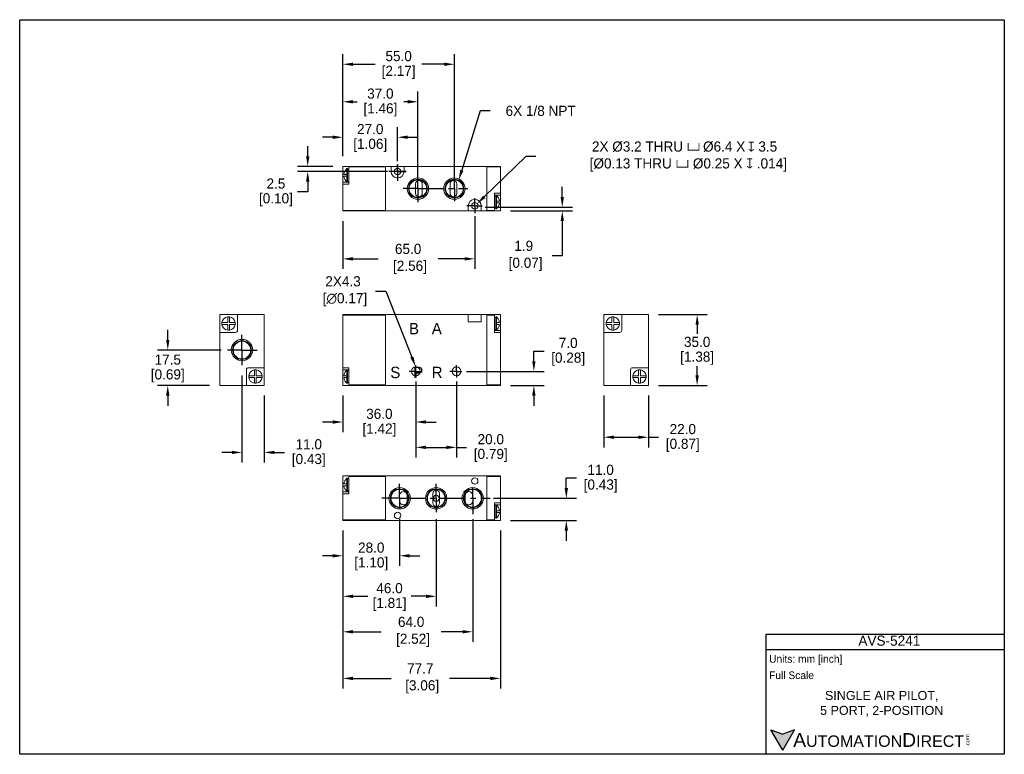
# Model space of a CAD drawing. Header units: inches. Extents: x 202 to 687, y 97 to 459.
import ezdxf

# ---------------------------------------------------------------- set-up
doc = ezdxf.new("R2010")
doc.units = ezdxf.units.IN
doc.header["$LTSCALE"] = 10
doc.header["$MEASUREMENT"] = 0
doc.linetypes.add('CENTER', pattern=[2, 1.25, -0.25, 0.25, -0.25])
for name, color, linetype in [('Centerline', 40, 'CENTER'), ('DIM', 140, 'Continuous'), ('Text', 140, 'Continuous')]:
    doc.layers.add(name, color=color, linetype=linetype)
doc.styles.add('型式1', font='txt')
doc.dimstyles.get("Standard").update_dxf_attribs({"dimtxt": 5, "dimasz": 5, "dimexe": 5, "dimexo": 5, "dimgap": 1.5, "dimtad": 0, "dimtih": 1, "dimtoh": 1, "dimdec": 1, "dimzin": 0, "dimdsep": 46, "dimtxsty": 'Standard', "dimcen": 0, "dimadec": 0, "dimazin": 0, "dimtfac": 1, "dimtdec": 1, "dimtofl": 0, "dimtmove": 0, "dimatfit": 3, "dimfxl": 1, "dimtolj": 1, "dimtzin": 0, "dimarcsym": 0})

# ---------------------------------------------------------------- blocks, each defined once
blk = doc.blocks.new('*D0')
at = {"layer": 'Defpoints', "color": 0, "transparency": 16777216}
for p in [(418.49, 379.94), (415.75, 371.08)]:
    blk.add_point(p, dxfattribs=at)
at = {"layer": 'DIM', "color": 0, "lineweight": -2, "transparency": 16777216}
for p, q in [((429, 414), (419.96, 384.72)), ((434, 414), (429, 414))]:
    blk.add_line(p, q, dxfattribs=at)
at = {"layer": 'DIM', "color": 0, "transparency": 16777216}
blk.add_solid([(419.17, 384.96), (420.76, 384.47), (418.49, 379.94)], dxfattribs=at)
at = {"layer": 'DIM', "color": 0, "transparency": 16777216, "insert": (458.83, 414), "char_height": 5, "attachment_point": 5}
blk.add_mtext('\\A1;6X 1/8 NPT', dxfattribs=at)
blk = doc.blocks.new('*D1')
at = {"layer": 'Defpoints', "color": 0, "transparency": 16777216}
for p in [(397.16, 287.91), (398.74, 283.91)]:
    blk.add_point(p, dxfattribs=at)
at = {"layer": 'DIM', "color": 0, "lineweight": -2, "transparency": 16777216}
for p, q in [((377.5, 325), (382.5, 325)), ((382.5, 325), (395.32, 292.56))]:
    blk.add_line(p, q, dxfattribs=at)
at = {"layer": 'DIM', "color": 0, "transparency": 16777216}
blk.add_solid([(396.1, 292.86), (394.55, 292.25), (397.16, 287.91)], dxfattribs=at)
at = {"layer": 'DIM', "color": 0, "transparency": 16777216, "insert": (361.42, 325), "char_height": 5, "attachment_point": 5}
blk.add_mtext('\\A1;2X4.3\\P [∅0.17]', dxfattribs=at)
blk = doc.blocks.new('*D2')
at = {"layer": 'Defpoints', "color": 0, "transparency": 16777216}
for p in [(389.33, 217.63), (361.33, 211.9), (389.33, 194.5)]:
    blk.add_point(p, dxfattribs=at)
at = {"layer": 'DIM', "color": 0, "lineweight": -2, "transparency": 16777216}
for p, q in [((389.33, 212.63), (389.33, 189.5)), ((361.33, 206.9), (361.33, 189.5)), ((356.33, 194.5), (351.33, 194.5)), ((394.33, 194.5), (399.33, 194.5))]:
    blk.add_line(p, q, dxfattribs=at)
at = {"layer": 'DIM', "color": 0, "transparency": 16777216}
for points in [[(356.33, 195.33), (356.33, 193.67), (361.33, 194.5)], [(394.33, 195.33), (394.33, 193.67), (389.33, 194.5)]]:
    blk.add_solid(points, dxfattribs=at)
at = {"layer": 'DIM', "color": 0, "transparency": 16777216, "char_height": 5, "attachment_point": 5}
for s, insert in [('\\A1;28.0', (375.33, 198.5)), ('\\A1;[1.10]', (375.33, 190.5))]:
    blk.add_mtext(s, dxfattribs=dict(at, insert=insert))
blk = doc.blocks.new('*D3')
at = {"layer": 'Defpoints', "color": 0, "transparency": 16777216}
for p in [(407.33, 217.63), (361.33, 211.9), (407.33, 174.5)]:
    blk.add_point(p, dxfattribs=at)
at = {"layer": 'DIM', "color": 0, "lineweight": -2, "transparency": 16777216}
for p, q in [((407.33, 212.63), (407.33, 169.5)), ((361.33, 206.9), (361.33, 169.5)), ((366.33, 174.5), (373.66, 174.5)), ((402.33, 174.5), (395, 174.5))]:
    blk.add_line(p, q, dxfattribs=at)
at = {"layer": 'DIM', "color": 0, "transparency": 16777216}
for points in [[(366.33, 175.33), (366.33, 173.67), (361.33, 174.5)], [(402.33, 175.33), (402.33, 173.67), (407.33, 174.5)]]:
    blk.add_solid(points, dxfattribs=at)
at = {"layer": 'DIM', "color": 0, "transparency": 16777216, "char_height": 5, "attachment_point": 5}
for s, insert in [('\\A1;46.0', (384.33, 178.5)), ('\\A1;[1.81]', (384.33, 170.5))]:
    blk.add_mtext(s, dxfattribs=dict(at, insert=insert))
blk = doc.blocks.new('*D4')
at = {"layer": 'Defpoints', "color": 0, "transparency": 16777216}
for p in [(425.33, 217.63), (361.33, 211.9), (425.33, 157)]:
    blk.add_point(p, dxfattribs=at)
at = {"layer": 'DIM', "color": 0, "lineweight": -2, "transparency": 16777216}
for p, q in [((425.33, 212.63), (425.33, 152)), ((361.33, 206.9), (361.33, 152)), ((366.33, 157), (380.17, 157)), ((420.33, 157), (409.83, 157))]:
    blk.add_line(p, q, dxfattribs=at)
at = {"layer": 'DIM', "color": 0, "transparency": 16777216}
for points in [[(366.33, 157.83), (366.33, 156.17), (361.33, 157)], [(420.33, 157.83), (420.33, 156.17), (425.33, 157)]]:
    blk.add_solid(points, dxfattribs=at)
at = {"layer": 'DIM', "color": 0, "transparency": 16777216, "insert": (395, 157), "char_height": 5, "attachment_point": 5}
blk.add_mtext('\\A1;64.0\\P [2.52]', dxfattribs=at)
blk = doc.blocks.new('*D5')
at = {"layer": 'Defpoints', "color": 0, "transparency": 16777216}
for p in [(361.33, 211.9), (439.03, 211.9), (439.03, 134)]:
    blk.add_point(p, dxfattribs=at)
at = {"layer": 'DIM', "color": 0, "lineweight": -2, "transparency": 16777216}
for p, q in [((361.33, 206.9), (361.33, 129)), ((439.03, 206.9), (439.03, 129)), ((366.33, 134), (385.08, 134)), ((434.03, 134), (413.92, 134))]:
    blk.add_line(p, q, dxfattribs=at)
at = {"layer": 'DIM', "color": 0, "transparency": 16777216}
for points in [[(366.33, 134.83), (366.33, 133.17), (361.33, 134)], [(434.03, 134.83), (434.03, 133.17), (439.03, 134)]]:
    blk.add_solid(points, dxfattribs=at)
at = {"layer": 'DIM', "color": 0, "transparency": 16777216, "insert": (399.5, 134), "char_height": 5, "attachment_point": 5}
blk.add_mtext('\\A1;77.7\\P [3.06]', dxfattribs=at)
blk = doc.blocks.new('*D6')
at = {"layer": 'Defpoints', "color": 0, "transparency": 16777216}
for p in [(430.6, 222.9), (471.5, 222.9), (439.03, 211.9)]:
    blk.add_point(p, dxfattribs=at)
at = {"layer": 'DIM', "color": 0, "lineweight": -2, "transparency": 16777216}
for p, q in [((471.5, 227.9), (471.5, 232.9)), ((471.5, 232.9), (476.5, 232.9)), ((435.6, 222.9), (476.5, 222.9)), ((444.03, 211.9), (476.5, 211.9)), ((471.5, 206.9), (471.5, 201.9))]:
    blk.add_line(p, q, dxfattribs=at)
at = {"layer": 'DIM', "color": 0, "transparency": 16777216}
for points in [[(470.67, 227.9), (472.33, 227.9), (471.5, 222.9)], [(470.67, 206.9), (472.33, 206.9), (471.5, 211.9)]]:
    blk.add_solid(points, dxfattribs=at)
at = {"layer": 'DIM', "color": 0, "transparency": 16777216, "char_height": 5, "attachment_point": 5}
for s, insert in [('\\A1;11.0', (488.42, 236.9)), ('\\A1;[0.43]', (488.42, 228.9))]:
    blk.add_mtext(s, dxfattribs=dict(at, insert=insert))
blk = doc.blocks.new('*D7')
at = {"layer": 'Defpoints', "color": 0, "transparency": 16777216}
for p in [(490, 278.5), (512, 278.5), (512, 253)]:
    blk.add_point(p, dxfattribs=at)
at = {"layer": 'DIM', "color": 0, "lineweight": -2, "transparency": 16777216}
for p, q in [((490, 273.5), (490, 248)), ((512, 273.5), (512, 248)), ((495, 253), (507, 253)), ((512, 253), (517, 253))]:
    blk.add_line(p, q, dxfattribs=at)
at = {"layer": 'DIM', "color": 0, "transparency": 16777216}
for points in [[(495, 253.83), (495, 252.17), (490, 253)], [(507, 253.83), (507, 252.17), (512, 253)]]:
    blk.add_solid(points, dxfattribs=at)
at = {"layer": 'DIM', "color": 0, "transparency": 16777216, "char_height": 5, "attachment_point": 5}
for s, insert in [('\\A1;22.0', (528.92, 257)), ('\\A1;[0.87]', (528.92, 249))]:
    blk.add_mtext(s, dxfattribs=dict(at, insert=insert))
blk = doc.blocks.new('*D8')
at = {"layer": 'Defpoints', "color": 0, "transparency": 16777216}
for p in [(397.33, 285.5), (361.33, 278.5), (397.33, 260.5)]:
    blk.add_point(p, dxfattribs=at)
at = {"layer": 'DIM', "color": 0, "lineweight": -2, "transparency": 16777216}
for p, q in [((397.33, 280.5), (397.33, 255.5)), ((361.33, 273.5), (361.33, 255.5)), ((356.33, 260.5), (351.33, 260.5)), ((402.33, 260.5), (407.33, 260.5))]:
    blk.add_line(p, q, dxfattribs=at)
at = {"layer": 'DIM', "color": 0, "transparency": 16777216}
for points in [[(356.33, 261.33), (356.33, 259.67), (361.33, 260.5)], [(402.33, 261.33), (402.33, 259.67), (397.33, 260.5)]]:
    blk.add_solid(points, dxfattribs=at)
at = {"layer": 'DIM', "color": 0, "transparency": 16777216, "char_height": 5, "attachment_point": 5}
for s, insert in [('\\A1;36.0', (379.33, 264.5)), ('\\A1;[1.42]', (379.33, 256.5))]:
    blk.add_mtext(s, dxfattribs=dict(at, insert=insert))
blk = doc.blocks.new('*D9')
at = {"layer": 'Defpoints', "color": 0, "transparency": 16777216}
for p in [(397.33, 285.5), (417.33, 285.5), (417.33, 248)]:
    blk.add_point(p, dxfattribs=at)
at = {"layer": 'DIM', "color": 0, "lineweight": -2, "transparency": 16777216}
for p, q in [((397.33, 280.5), (397.33, 243)), ((417.33, 280.5), (417.33, 243)), ((402.33, 248), (412.33, 248)), ((417.33, 248), (422.33, 248))]:
    blk.add_line(p, q, dxfattribs=at)
at = {"layer": 'DIM', "color": 0, "transparency": 16777216}
for points in [[(402.33, 248.83), (402.33, 247.17), (397.33, 248)], [(412.33, 248.83), (412.33, 247.17), (417.33, 248)]]:
    blk.add_solid(points, dxfattribs=at)
at = {"layer": 'DIM', "color": 0, "transparency": 16777216, "char_height": 5, "attachment_point": 5}
for s, insert in [('\\A1;20.0', (434.25, 252)), ('\\A1;[0.79]', (434.25, 244))]:
    blk.add_mtext(s, dxfattribs=dict(at, insert=insert))
blk = doc.blocks.new('*D10')
at = {"layer": 'Defpoints', "color": 0, "transparency": 16777216}
for p in [(275, 296), (306.33, 296), (300.6, 278.5)]:
    blk.add_point(p, dxfattribs=at)
at = {"layer": 'DIM', "color": 0, "lineweight": -2, "transparency": 16777216}
for p, q in [((275, 301), (275, 306)), ((301.33, 296), (270, 296)), ((295.6, 278.5), (270, 278.5)), ((275, 273.5), (275, 268.5))]:
    blk.add_line(p, q, dxfattribs=at)
at = {"layer": 'DIM', "color": 0, "transparency": 16777216}
for points in [[(274.17, 301), (275.83, 301), (275, 296)], [(274.17, 273.5), (275.83, 273.5), (275, 278.5)]]:
    blk.add_solid(points, dxfattribs=at)
at = {"layer": 'DIM', "color": 0, "transparency": 16777216, "char_height": 5, "attachment_point": 5}
for s, insert in [('\\A1;17.5', (275, 291.25)), ('\\A1;[0.69]', (275, 283.25))]:
    blk.add_mtext(s, dxfattribs=dict(at, insert=insert))
blk = doc.blocks.new('*D11')
at = {"layer": 'Defpoints', "color": 0, "transparency": 16777216}
for p in [(388.33, 401), (361.33, 386.63), (388.33, 384.13)]:
    blk.add_point(p, dxfattribs=at)
at = {"layer": 'DIM', "color": 0, "lineweight": -2, "transparency": 16777216}
for p, q in [((361.33, 391.63), (361.33, 406)), ((388.33, 389.13), (388.33, 406)), ((356.33, 401), (351.33, 401)), ((393.33, 401), (398.33, 401))]:
    blk.add_line(p, q, dxfattribs=at)
at = {"layer": 'DIM', "color": 0, "transparency": 16777216}
for points in [[(356.33, 401.83), (356.33, 400.17), (361.33, 401)], [(393.33, 401.83), (393.33, 400.17), (388.33, 401)]]:
    blk.add_solid(points, dxfattribs=at)
at = {"layer": 'DIM', "color": 0, "transparency": 16777216, "char_height": 5, "attachment_point": 5}
for s, insert in [('\\A1;27.0', (374.83, 405)), ('\\A1;[1.06]', (374.83, 397))]:
    blk.add_mtext(s, dxfattribs=dict(at, insert=insert))
blk = doc.blocks.new('*D12')
at = {"layer": 'Defpoints', "color": 0, "transparency": 16777216}
for p in [(398.33, 418.5), (361.33, 386.63), (398.33, 375.63)]:
    blk.add_point(p, dxfattribs=at)
at = {"layer": 'DIM', "color": 0, "lineweight": -2, "transparency": 16777216}
for p, q in [((361.33, 391.63), (361.33, 423.5)), ((398.33, 380.63), (398.33, 423.5)), ((366.33, 418.5), (368.33, 418.5)), ((393.33, 418.5), (391.33, 418.5))]:
    blk.add_line(p, q, dxfattribs=at)
at = {"layer": 'DIM', "color": 0, "transparency": 16777216}
for points in [[(366.33, 419.33), (366.33, 417.67), (361.33, 418.5)], [(393.33, 419.33), (393.33, 417.67), (398.33, 418.5)]]:
    blk.add_solid(points, dxfattribs=at)
at = {"layer": 'DIM', "color": 0, "transparency": 16777216, "char_height": 5, "attachment_point": 5}
for s, insert in [('\\A1;37.0', (379.83, 422.5)), ('\\A1;[1.46]', (379.83, 414.5))]:
    blk.add_mtext(s, dxfattribs=dict(at, insert=insert))
blk = doc.blocks.new('*D13')
at = {"layer": 'Defpoints', "color": 0, "transparency": 16777216}
for p in [(416.33, 437), (361.33, 386.63), (416.33, 375.63)]:
    blk.add_point(p, dxfattribs=at)
at = {"layer": 'DIM', "color": 0, "lineweight": -2, "transparency": 16777216}
for p, q in [((361.33, 391.63), (361.33, 442)), ((416.33, 380.63), (416.33, 442)), ((366.33, 437), (377.33, 437)), ((411.33, 437), (400.33, 437))]:
    blk.add_line(p, q, dxfattribs=at)
at = {"layer": 'DIM', "color": 0, "transparency": 16777216}
for points in [[(366.33, 437.83), (366.33, 436.17), (361.33, 437)], [(411.33, 437.83), (411.33, 436.17), (416.33, 437)]]:
    blk.add_solid(points, dxfattribs=at)
at = {"layer": 'DIM', "color": 0, "transparency": 16777216, "char_height": 5, "attachment_point": 5}
for s, insert in [('\\A1;55.0', (388.83, 441)), ('\\A1;[2.17]', (388.83, 433))]:
    blk.add_mtext(s, dxfattribs=dict(at, insert=insert))
blk = doc.blocks.new('*D14')
at = {"layer": 'Defpoints', "color": 0, "transparency": 16777216}
for p in [(361.33, 364.63), (426.33, 367.13), (426.33, 341)]:
    blk.add_point(p, dxfattribs=at)
at = {"layer": 'DIM', "color": 0, "lineweight": -2, "transparency": 16777216}
for p, q in [((361.33, 359.63), (361.33, 336)), ((426.33, 362.13), (426.33, 336)), ((366.33, 341), (378.67, 341)), ((421.33, 341), (408.33, 341))]:
    blk.add_line(p, q, dxfattribs=at)
at = {"layer": 'DIM', "color": 0, "transparency": 16777216}
for points in [[(366.33, 341.83), (366.33, 340.17), (361.33, 341)], [(421.33, 341.83), (421.33, 340.17), (426.33, 341)]]:
    blk.add_solid(points, dxfattribs=at)
at = {"layer": 'DIM', "color": 0, "transparency": 16777216, "insert": (393.5, 341), "char_height": 5, "attachment_point": 5}
blk.add_mtext('\\A1;65.0\\P [2.56]', dxfattribs=at)
blk = doc.blocks.new('*D15')
at = {"layer": 'Defpoints', "color": 0, "transparency": 16777216}
for p in [(344, 384.13), (361.33, 386.63), (388.33, 384.13)]:
    blk.add_point(p, dxfattribs=at)
at = {"layer": 'DIM', "color": 0, "lineweight": -2, "transparency": 16777216}
for p, q in [((344, 391.63), (344, 396.63)), ((356.33, 386.63), (339, 386.63)), ((383.33, 384.13), (339, 384.13)), ((344, 379.13), (344, 374.13)), ((344, 374.13), (339, 374.13))]:
    blk.add_line(p, q, dxfattribs=at)
at = {"layer": 'DIM', "color": 0, "transparency": 16777216}
for points in [[(343.17, 391.63), (344.83, 391.63), (344, 386.63)], [(343.17, 379.13), (344.83, 379.13), (344, 384.13)]]:
    blk.add_solid(points, dxfattribs=at)
at = {"layer": 'DIM', "color": 0, "transparency": 16777216, "char_height": 5, "attachment_point": 5}
for s, insert in [('\\A1;2.5', (328.33, 378.13)), ('\\A1;[0.10]', (328.33, 370.13))]:
    blk.add_mtext(s, dxfattribs=dict(at, insert=insert))
blk = doc.blocks.new('*D16')
at = {"layer": 'Defpoints', "color": 0, "transparency": 16777216}
for p in [(426.5, 366.5), (439.03, 364.63), (469.5, 364.63)]:
    blk.add_point(p, dxfattribs=at)
at = {"layer": 'DIM', "color": 0, "lineweight": -2, "transparency": 16777216}
for p, q in [((469.5, 371.5), (469.5, 376.5)), ((431.5, 366.5), (474.5, 366.5)), ((444.03, 364.63), (474.5, 364.63)), ((469.5, 359.63), (469.5, 342.5)), ((469.5, 342.5), (464.5, 342.5))]:
    blk.add_line(p, q, dxfattribs=at)
at = {"layer": 'DIM', "color": 0, "transparency": 16777216}
for points in [[(468.67, 371.5), (470.33, 371.5), (469.5, 366.5)], [(468.67, 359.63), (470.33, 359.63), (469.5, 364.63)]]:
    blk.add_solid(points, dxfattribs=at)
at = {"layer": 'DIM', "color": 0, "transparency": 16777216, "insert": (450.5, 342.5), "char_height": 5, "attachment_point": 5}
blk.add_mtext('\\A1;1.9\\P [0.07]', dxfattribs=at)
blk = doc.blocks.new('*D17')
at = {"layer": 'Defpoints', "color": 0, "transparency": 16777216}
for p in [(417.33, 285.5), (455.5, 285.5), (439.03, 278.5)]:
    blk.add_point(p, dxfattribs=at)
at = {"layer": 'DIM', "color": 0, "lineweight": -2, "transparency": 16777216}
for p, q in [((455.5, 290.5), (455.5, 295.5)), ((455.5, 295.5), (460.5, 295.5)), ((422.33, 285.5), (460.5, 285.5)), ((444.03, 278.5), (460.5, 278.5)), ((455.5, 273.5), (455.5, 268.5))]:
    blk.add_line(p, q, dxfattribs=at)
at = {"layer": 'DIM', "color": 0, "transparency": 16777216}
for points in [[(454.67, 290.5), (456.33, 290.5), (455.5, 285.5)], [(454.67, 273.5), (456.33, 273.5), (455.5, 278.5)]]:
    blk.add_solid(points, dxfattribs=at)
at = {"layer": 'DIM', "color": 0, "transparency": 16777216, "char_height": 5, "attachment_point": 5}
for s, insert in [('\\A1;7.0', (472.42, 299.5)), ('\\A1;[0.28]', (472.42, 291.5))]:
    blk.add_mtext(s, dxfattribs=dict(at, insert=insert))
blk = doc.blocks.new('*D18')
at = {"layer": 'Defpoints', "color": 0, "transparency": 16777216}
for p in [(512, 313.5), (536, 313.5), (512, 278.5)]:
    blk.add_point(p, dxfattribs=at)
at = {"layer": 'DIM', "color": 0, "lineweight": -2, "transparency": 16777216}
for p, q in [((517, 313.5), (541, 313.5)), ((536, 308.5), (536, 304)), ((536, 283.5), (536, 288)), ((517, 278.5), (541, 278.5))]:
    blk.add_line(p, q, dxfattribs=at)
at = {"layer": 'DIM', "color": 0, "transparency": 16777216}
for points in [[(535.17, 308.5), (536.83, 308.5), (536, 313.5)], [(535.17, 283.5), (536.83, 283.5), (536, 278.5)]]:
    blk.add_solid(points, dxfattribs=at)
at = {"layer": 'DIM', "color": 0, "transparency": 16777216, "char_height": 5, "attachment_point": 5}
for s, insert in [('\\A1;35.0', (536, 300)), ('\\A1;[1.38]', (536, 292))]:
    blk.add_mtext(s, dxfattribs=dict(at, insert=insert))
blk = doc.blocks.new('*D19')
at = {"layer": 'Defpoints', "color": 0, "transparency": 16777216}
for p in [(311.6, 288.5), (322.6, 278.5), (322.6, 245.5)]:
    blk.add_point(p, dxfattribs=at)
at = {"layer": 'DIM', "color": 0, "lineweight": -2, "transparency": 16777216}
for p, q in [((311.6, 283.5), (311.6, 240.5)), ((322.6, 273.5), (322.6, 240.5)), ((306.6, 245.5), (301.6, 245.5)), ((327.6, 245.5), (332.6, 245.5))]:
    blk.add_line(p, q, dxfattribs=at)
at = {"layer": 'DIM', "color": 0, "transparency": 16777216}
for points in [[(306.6, 246.33), (306.6, 244.67), (311.6, 245.5)], [(327.6, 246.33), (327.6, 244.67), (322.6, 245.5)]]:
    blk.add_solid(points, dxfattribs=at)
at = {"layer": 'DIM', "color": 0, "transparency": 16777216, "char_height": 5, "attachment_point": 5}
for s, insert in [('\\A1;11.0', (344.52, 249.5)), ('\\A1;[0.43]', (344.52, 241.5))]:
    blk.add_mtext(s, dxfattribs=dict(at, insert=insert))
blk = doc.blocks.new('*D22')
at = {"layer": 'Defpoints', "color": 0, "transparency": 16777216}
for p in [(425.18, 365.93), (427.48, 368.16)]:
    blk.add_point(p, dxfattribs=at)
at = {"layer": 'DIM', "color": 0, "lineweight": -2, "transparency": 16777216}
for p, q in [((451.5, 391.5), (431.07, 371.65)), ((456.5, 391.5), (451.5, 391.5))]:
    blk.add_line(p, q, dxfattribs=at)
at = {"layer": 'DIM', "color": 0, "transparency": 16777216}
blk.add_solid([(430.48, 372.24), (431.65, 371.05), (427.48, 368.16)], dxfattribs=at)
at = {"layer": 'DIM', "color": 0, "transparency": 16777216, "insert": (529.79, 391.5), "char_height": 5, "attachment_point": 5}
blk.add_mtext('\\A1;2X %%C3.2 THRU {\\Fgdt|c0;v\\fMS Shell Dlg|b0|i0|c0|p0;\\H0.70833x; \\H1.4118x;%%C6.4 X\\H0.70833x; \\Fgdt|c0;\\H1.4118x;x \\fMS Shell Dlg|b0|i0|c0|p0;3.5\\P  [%%C0.13 THRU \\Fgdt|c0;\\H0.99996x;v %%C0.25 X x .014]}', dxfattribs=at)

msp = doc.modelspace()

# ---------------------------------------------------------------- hatches: boundary and pattern name
at = {"layer": 'Text'}
msp.add_hatch(color=256, dxfattribs=at).paths.add_polyline_path([(578.23, 98.55), (584.05, 108.64), (578.23, 106.52), (572.4, 108.64)])

# ---------------------------------------------------------------- linework, layer by layer
at = {"color": 7, "linetype": 'Continuous', "lineweight": 15}
for p, q in [((361.33, 386.63), (364.33, 386.63)), ((361.33, 386.63), (361.33, 378.83)), ((363.63, 385.53), (363.33, 385.53)), ((363.33, 385.53), (363.33, 385.5)), ((363.33, 385.5), (363.33, 382.67)), ((363.63, 385.53), (363.63, 378.93)), ((364.33, 385.23), (363.63, 385.23)), ((364.33, 386.63), (382.33, 386.63)), ((364.33, 386.63), (364.33, 386.33)), ((364.33, 386.33), (364.33, 377.83)), ((382.33, 386.33), (364.33, 386.33)), ((382.33, 386.63), (382.33, 364.63)), ((385.13, 386.63), (382.33, 386.63)), ((382.33, 386.33), (382.33, 364.93)), ((385.13, 384.13), (385.13, 386.63)), ((391.53, 386.63), (385.13, 386.63)), ((391.53, 386.63), (391.53, 384.13)), ((432.33, 386.63), (391.53, 386.63)), ((432.33, 386.63), (439.03, 386.63)), ((432.33, 364.63), (432.33, 386.63)), ((432.33, 364.93), (432.33, 386.33)), ((439.03, 386.33), (432.33, 386.33)), ((439.03, 386.33), (439.03, 386.63)), ((439.03, 373.43), (439.03, 386.33)), ((364.33, 378.83), (361.33, 378.83)), ((361.33, 377.83), (361.33, 378.83)), ((363.33, 382.67), (363.33, 381.79)), ((363.33, 381.79), (363.33, 378.96)), ((363.33, 378.96), (363.33, 378.93)), ((363.33, 378.93), (363.63, 378.93)), ((363.63, 379.23), (364.33, 379.23)), ((361.33, 377.83), (361.33, 364.93)), ((364.33, 377.83), (361.33, 377.83)), ((397.18, 377.98), (397.18, 373.28)), ((400.48, 373.28), (400.48, 377.98)), ((414.18, 377.98), (414.18, 373.28)), ((417.48, 373.28), (417.48, 377.98)), ((436.03, 373.43), (439.03, 373.43)), ((436.03, 364.93), (436.03, 373.43)), ((436.03, 372.43), (439.03, 372.43)), ((436.73, 372.03), (436.03, 372.03)), ((437.03, 372.33), (436.73, 372.33)), ((436.73, 365.73), (436.73, 372.33)), ((437.03, 372.3), (437.03, 372.33)), ((437.03, 369.47), (437.03, 372.3)), ((437.03, 368.59), (437.03, 369.47)), ((439.03, 373.43), (439.03, 372.43)), ((439.03, 364.63), (439.03, 372.43)), ((361.33, 364.93), (382.33, 364.93)), ((361.33, 364.93), (361.33, 364.63)), ((382.33, 364.63), (361.33, 364.63)), ((423.13, 364.63), (382.33, 364.63)), ((423.13, 364.63), (423.13, 367.13)), ((429.53, 364.63), (423.13, 364.63)), ((429.53, 367.13), (429.53, 364.63)), ((432.33, 364.63), (429.53, 364.63)), ((432.33, 364.93), (436.03, 364.93)), ((436.03, 364.63), (432.33, 364.63)), ((436.03, 366.03), (436.73, 366.03)), ((436.03, 364.63), (436.03, 364.93)), ((439.03, 364.63), (436.03, 364.63)), ((436.73, 365.73), (437.03, 365.73)), ((437.03, 365.76), (437.03, 368.59)), ((437.03, 365.73), (437.03, 365.76)), ((300.6, 313.5), (300.6, 313.2)), ((300.6, 313.5), (300.9, 313.5)), ((300.6, 304.7), (300.6, 313.2)), ((300.9, 313.5), (309.4, 313.5)), ((309.4, 305.7), (309.4, 313.5)), ((309.4, 313.5), (322.3, 313.5)), ((322.3, 313.5), (322.6, 313.5)), ((322.6, 313.5), (322.6, 313.2)), ((322.6, 313.2), (322.6, 287.3)), ((361.33, 313.5), (382.33, 313.5)), ((361.33, 313.5), (361.33, 313.2)), ((382.33, 313.2), (361.33, 313.2)), ((361.33, 313.2), (361.33, 287.3)), ((382.33, 313.5), (382.33, 278.5)), ((423.13, 313.5), (382.33, 313.5)), ((382.33, 313.2), (382.33, 278.8)), ((423.13, 310), (423.13, 313.5)), ((423.13, 313.5), (429.53, 313.5)), ((429.53, 313.5), (429.53, 310)), ((432.33, 313.5), (429.53, 313.5)), ((432.33, 313.5), (436.03, 313.5)), ((432.33, 278.5), (432.33, 313.5)), ((432.33, 278.8), (432.33, 313.2)), ((436.03, 313.2), (432.33, 313.2)), ((436.03, 313.2), (436.03, 313.5)), ((436.03, 313.5), (439.03, 313.5)), ((436.03, 304.7), (436.03, 313.2)), ((436.73, 312.1), (436.03, 312.1)), ((437.03, 312.4), (436.73, 312.4)), ((436.73, 309.1), (436.73, 312.4)), ((437.03, 312.37), (437.03, 312.4)), ((437.03, 309.54), (437.03, 312.37)), ((439.03, 305.7), (439.03, 313.5)), ((490, 313.5), (490.3, 313.5)), ((490, 313.2), (490, 313.5)), ((490, 304.7), (490, 313.2)), ((490.3, 313.5), (498.8, 313.5)), ((498.8, 305.7), (498.8, 313.5)), ((498.8, 313.5), (511.7, 313.5)), ((511.7, 313.5), (512, 313.5)), ((512, 313.2), (512, 313.5)), ((512, 313.2), (512, 287.3)), ((301.73, 309.54), (304.56, 309.54)), ((304.56, 308.66), (301.73, 308.66)), ((305.44, 309.54), (308.27, 309.54)), ((308.27, 308.66), (305.44, 308.66)), ((429.53, 310), (423.13, 310)), ((436.03, 306.1), (436.73, 306.1)), ((436.73, 305.8), (436.73, 309.1)), ((437.03, 308.66), (437.03, 309.54)), ((437.03, 309.54), (438.49, 309.54)), ((437.03, 305.83), (437.03, 308.66)), ((438.49, 308.66), (437.03, 308.66)), ((437.03, 305.8), (437.03, 305.83)), ((491.13, 309.54), (493.96, 309.54)), ((493.96, 308.66), (491.13, 308.66)), ((494.84, 309.54), (497.67, 309.54)), ((497.67, 308.66), (494.84, 308.66)), ((300.6, 278.8), (300.6, 304.7)), ((300.6, 304.7), (308.4, 304.7)), ((439.03, 305.7), (436.03, 305.7)), ((439.03, 304.7), (436.03, 304.7)), ((436.73, 305.8), (437.03, 305.8)), ((439.03, 305.7), (439.03, 304.7)), ((439.03, 278.8), (439.03, 304.7)), ((490, 278.8), (490, 304.7)), ((490, 304.7), (497.8, 304.7)), ((314.8, 287.3), (322.6, 287.3)), ((322.6, 287.3), (322.6, 278.8)), ((361.33, 287.3), (364.33, 287.3)), ((361.33, 287.3), (361.33, 286.3)), ((364.33, 287.3), (364.33, 278.8)), ((504.2, 287.3), (512, 287.3)), ((512, 287.3), (512, 278.8)), ((313.8, 286.3), (313.8, 278.5)), ((314.93, 283.34), (317.76, 283.34)), ((317.76, 282.46), (314.93, 282.46)), ((318.64, 283.34), (321.47, 283.34)), ((321.47, 282.46), (318.64, 282.46)), ((361.33, 286.3), (364.33, 286.3)), ((361.33, 286.3), (361.33, 278.5)), ((361.88, 283.34), (363.33, 283.34)), ((363.33, 282.46), (361.88, 282.46)), ((363.63, 286.2), (363.33, 286.2)), ((363.33, 286.2), (363.33, 286.17)), ((363.33, 286.17), (363.33, 283.34)), ((363.33, 283.34), (363.33, 282.46)), ((363.33, 282.46), (363.33, 279.63)), ((363.63, 286.2), (363.63, 279.6)), ((364.33, 285.9), (363.63, 285.9)), ((503.2, 286.3), (503.2, 278.5)), ((504.33, 283.34), (507.16, 283.34)), ((507.16, 282.46), (504.33, 282.46)), ((508.04, 283.34), (510.87, 283.34)), ((510.87, 282.46), (508.04, 282.46)), ((300.6, 278.8), (300.6, 278.5)), ((300.9, 278.5), (300.6, 278.5)), ((313.8, 278.5), (300.9, 278.5)), ((322.3, 278.5), (313.8, 278.5)), ((322.6, 278.5), (322.3, 278.5)), ((322.6, 278.8), (322.6, 278.5)), ((364.33, 278.5), (361.33, 278.5)), ((363.33, 279.63), (363.33, 279.6)), ((363.33, 279.6), (363.63, 279.6)), ((363.63, 279.9), (364.33, 279.9)), ((364.33, 278.8), (382.33, 278.8)), ((364.33, 278.8), (364.33, 278.5)), ((382.33, 278.5), (364.33, 278.5)), ((382.33, 278.5), (432.33, 278.5)), ((432.33, 278.8), (439.03, 278.8)), ((439.03, 278.5), (432.33, 278.5)), ((439.03, 278.5), (439.03, 278.8)), ((490, 278.5), (490, 278.8)), ((490, 278.5), (490.3, 278.5)), ((503.2, 278.5), (490.3, 278.5)), ((511.7, 278.5), (503.2, 278.5)), ((511.7, 278.5), (512, 278.5)), ((512, 278.5), (512, 278.8)), ((361.33, 233.9), (364.33, 233.9)), ((361.33, 226.1), (361.33, 233.9)), ((364.33, 233.9), (382.33, 233.9)), ((364.33, 233.9), (364.33, 233.6)), ((364.33, 233.6), (364.33, 225.1)), ((382.33, 233.6), (364.33, 233.6)), ((382.33, 233.9), (432.33, 233.9)), ((382.33, 233.9), (382.33, 211.9)), ((382.33, 233.6), (382.33, 212.2)), ((432.33, 233.9), (439.03, 233.9)), ((432.33, 233.9), (432.33, 211.9)), ((432.33, 212.2), (432.33, 233.6)), ((439.03, 233.6), (432.33, 233.6)), ((439.03, 233.6), (439.03, 233.9)), ((439.03, 220.7), (439.03, 233.6)), ((363.63, 232.8), (363.33, 232.8)), ((363.33, 232.8), (363.33, 232.77)), ((363.33, 232.77), (363.33, 229.94)), ((363.33, 229.94), (363.33, 229.06)), ((363.33, 229.06), (363.33, 226.23)), ((363.63, 232.8), (363.63, 226.2)), ((364.33, 232.5), (363.63, 232.5)), ((364.33, 226.1), (361.33, 226.1)), ((361.33, 226.1), (361.33, 225.1)), ((364.33, 225.1), (361.33, 225.1)), ((361.33, 225.1), (361.33, 212.2)), ((363.33, 226.23), (363.33, 226.2)), ((363.33, 226.2), (363.63, 226.2)), ((363.63, 226.5), (364.33, 226.5)), ((389.28, 224.25), (389.28, 221.55)), ((393.08, 221.55), (393.08, 224.25)), ((405.68, 225.25), (405.68, 220.55)), ((408.98, 220.55), (408.98, 225.25)), ((421.58, 224.25), (421.58, 221.55)), ((425.38, 221.55), (425.38, 224.25)), ((436.03, 220.7), (439.03, 220.7)), ((436.03, 212.2), (436.03, 220.7)), ((436.03, 219.7), (439.03, 219.7)), ((436.73, 219.3), (436.03, 219.3)), ((437.03, 219.6), (436.73, 219.6)), ((436.73, 213), (436.73, 219.6)), ((437.03, 219.57), (437.03, 219.6)), ((437.03, 216.74), (437.03, 219.57)), ((439.03, 219.7), (439.03, 220.7)), ((439.03, 219.7), (439.03, 211.9)), ((437.03, 215.86), (437.03, 216.74)), ((437.03, 213.03), (437.03, 215.86)), ((361.33, 212.2), (382.33, 212.2)), ((361.33, 212.2), (361.33, 211.9)), ((382.33, 211.9), (361.33, 211.9)), ((382.33, 211.9), (432.33, 211.9)), ((432.33, 212.2), (436.03, 212.2)), ((436.03, 211.9), (432.33, 211.9)), ((436.03, 213.3), (436.73, 213.3)), ((436.03, 211.9), (436.03, 212.2)), ((439.03, 211.9), (436.03, 211.9)), ((436.73, 213), (437.03, 213)), ((437.03, 213), (437.03, 213.03))]:
    msp.add_line(p, q, dxfattribs=at)
for centre, radius in [((388.33, 384.13), 1.6), ((398.33, 375.63), 5.27), ((398.33, 375.63), 4.64), ((398.33, 375.63), 4.35), ((416.33, 375.63), 5.27), ((416.33, 375.63), 4.64), ((416.33, 375.63), 4.35), ((426.33, 367.13), 1.6), ((311.6, 296), 5.27), ((311.6, 296), 4.64), ((311.6, 296), 4.36), ((397.33, 285.5), 2.15), ((417.33, 285.5), 2.15), ((389.33, 222.9), 5.27), ((407.33, 222.9), 5.27), ((425.33, 222.9), 5.27), ((426.33, 231.4), 1.6), ((389.33, 222.9), 4.64), ((389.33, 222.9), 4.35), ((407.33, 222.9), 4.64), ((407.33, 222.9), 4.35), ((407.33, 222.9), 1.49), ((425.33, 222.9), 4.64), ((425.33, 222.9), 4.35), ((388.33, 214.4), 1.6)]:
    msp.add_circle(centre, radius, dxfattribs=at)
for centre, radius, start, end in [((366.21, 382.23), 4.36, 131.3668, 174.2051), ((388.33, 384.13), 3.2, 180, 0), ((366.21, 382.23), 4.36, 185.7949, 228.6332), ((398.83, 377.98), 1.65, 0, 180), ((415.83, 377.98), 1.65, 0, 180), ((398.83, 373.28), 1.65, 180, 0), ((415.83, 373.28), 1.65, 180, 0), ((426.33, 367.13), 3.2, 0, 180), ((434.15, 369.03), 4.36, 5.7949, 48.6332), ((434.15, 369.03), 4.36, 311.3668, 354.2051), ((300.9, 313.2), 0.3, 90, 180), ((305, 309.1), 3.3, 97.6623, 172.3377), ((305, 309.1), 3.3, 82.3377, 97.6623), ((305, 309.1), 3.3, 7.6623, 82.3377), ((322.3, 313.2), 0.3, 0, 90), ((490.3, 313.2), 0.3, 90, 180), ((494.4, 309.1), 3.3, 97.6623, 172.3377), ((494.4, 309.1), 3.3, 82.3377, 97.6623), ((494.4, 309.1), 3.3, 7.6623, 82.3377), ((511.7, 313.2), 0.3, 0, 90), ((305, 309.1), 3.3, 172.3377, 187.6623), ((305, 309.1), 3.3, 187.6623, 262.3377), ((305, 309.1), 3.3, 262.3377, 277.6623), ((305, 309.1), 3.3, 277.6623, 352.3377), ((305, 309.1), 3.3, 352.3377, 7.6623), ((494.4, 309.1), 3.3, 172.3377, 187.6623), ((494.4, 309.1), 3.3, 187.6623, 262.3377), ((494.4, 309.1), 3.3, 262.3377, 277.6623), ((494.4, 309.1), 3.3, 277.6623, 352.3377), ((494.4, 309.1), 3.3, 352.3377, 7.6623), ((308.4, 305.7), 1, 270, 0), ((497.8, 305.7), 1, 270, 0), ((314.8, 286.3), 1, 90, 180), ((504.2, 286.3), 1, 90, 180), ((318.2, 282.9), 3.3, 172.3377, 187.6623), ((318.2, 282.9), 3.3, 97.6623, 172.3377), ((318.2, 282.9), 3.3, 187.6623, 262.3377), ((318.2, 282.9), 3.3, 82.3377, 97.6623), ((318.2, 282.9), 3.3, 7.6623, 82.3377), ((318.2, 282.9), 3.3, 277.6623, 352.3377), ((318.2, 282.9), 3.3, 352.3377, 7.6623), ((507.6, 282.9), 3.3, 172.3377, 187.6623), ((507.6, 282.9), 3.3, 97.6623, 172.3377), ((507.6, 282.9), 3.3, 187.6623, 262.3377), ((507.6, 282.9), 3.3, 82.3377, 97.6623), ((507.6, 282.9), 3.3, 7.6623, 82.3377), ((507.6, 282.9), 3.3, 277.6623, 352.3377), ((507.6, 282.9), 3.3, 352.3377, 7.6623), ((300.9, 278.8), 0.3, 180, 270), ((318.2, 282.9), 3.3, 262.3377, 277.6623), ((322.3, 278.8), 0.3, 270, 0), ((490.3, 278.8), 0.3, 180, 270), ((507.6, 282.9), 3.3, 262.3377, 277.6623), ((511.7, 278.8), 0.3, 270, 0), ((366.21, 229.5), 4.36, 131.3668, 174.2051), ((366.21, 229.5), 4.36, 185.7949, 228.6332), ((391.18, 224.25), 1.9, 0, 180), ((407.33, 225.25), 1.65, 0, 180), ((423.48, 224.25), 1.9, 0, 180), ((391.18, 221.55), 1.9, 180, 0), ((407.33, 220.55), 1.65, 180, 0), ((423.48, 221.55), 1.9, 180, 0), ((434.15, 216.3), 4.36, 5.7949, 48.6332), ((434.15, 216.3), 4.36, 311.3668, 354.2051)]:
    msp.add_arc(centre, radius, start, end, dxfattribs=at)
for points in [[(361.88, 382.67), (361.9, 382.67), (361.96, 382.67), (362.11, 382.67), (362.21, 382.67), (362.46, 382.67), (362.61, 382.67), (362.94, 382.67), (363.13, 382.67), (363.33, 382.67)], [(363.33, 381.79), (363.13, 381.79), (362.94, 381.79), (362.61, 381.79), (362.46, 381.79), (362.21, 381.79), (362.11, 381.79), (361.96, 381.79), (361.9, 381.79), (361.88, 381.79)], [(437.03, 369.47), (437.24, 369.47), (437.42, 369.47), (437.75, 369.47), (437.9, 369.47), (438.15, 369.47), (438.25, 369.47), (438.41, 369.47), (438.46, 369.47), (438.49, 369.47)], [(438.49, 368.59), (438.46, 368.59), (438.41, 368.59), (438.25, 368.59), (438.15, 368.59), (437.9, 368.59), (437.76, 368.59), (437.42, 368.59), (437.24, 368.59), (437.03, 368.59)], [(304.56, 309.54), (304.56, 309.81), (304.56, 310.08), (304.56, 310.6), (304.56, 310.85), (304.56, 311.33), (304.56, 311.56), (304.56, 311.99), (304.56, 312.19), (304.56, 312.37)], [(305.44, 312.37), (305.44, 312.19), (305.44, 311.99), (305.44, 311.57), (305.44, 311.34), (305.44, 310.85), (305.44, 310.6), (305.44, 310.08), (305.44, 309.81), (305.44, 309.54)], [(438.49, 309.54), (438.46, 309.81), (438.41, 310.08), (438.25, 310.6), (438.15, 310.85), (437.9, 311.33), (437.76, 311.56), (437.42, 311.99), (437.24, 312.19), (437.03, 312.37)], [(493.96, 309.54), (493.96, 309.81), (493.96, 310.08), (493.96, 310.6), (493.96, 310.85), (493.96, 311.33), (493.96, 311.56), (493.96, 311.99), (493.96, 312.19), (493.96, 312.37)], [(494.84, 312.37), (494.84, 312.19), (494.84, 311.99), (494.84, 311.57), (494.84, 311.34), (494.84, 310.85), (494.84, 310.6), (494.84, 310.08), (494.84, 309.81), (494.84, 309.54)], [(304.56, 305.83), (304.56, 306.01), (304.56, 306.21), (304.56, 306.63), (304.56, 306.86), (304.56, 307.35), (304.56, 307.6), (304.56, 308.12), (304.56, 308.39), (304.56, 308.66)], [(305.44, 308.66), (305.44, 308.39), (305.44, 308.12), (305.44, 307.6), (305.44, 307.35), (305.44, 306.87), (305.44, 306.64), (305.44, 306.21), (305.44, 306.01), (305.44, 305.83)], [(437.03, 305.83), (437.24, 306.01), (437.42, 306.21), (437.75, 306.63), (437.9, 306.86), (438.15, 307.35), (438.25, 307.6), (438.41, 308.12), (438.46, 308.39), (438.49, 308.66)], [(493.96, 305.83), (493.96, 306.01), (493.96, 306.21), (493.96, 306.63), (493.96, 306.86), (493.96, 307.35), (493.96, 307.6), (493.96, 308.12), (493.96, 308.39), (493.96, 308.66)], [(494.84, 308.66), (494.84, 308.39), (494.84, 308.12), (494.84, 307.6), (494.84, 307.35), (494.84, 306.87), (494.84, 306.64), (494.84, 306.21), (494.84, 306.01), (494.84, 305.83)], [(317.76, 283.34), (317.76, 283.61), (317.76, 283.88), (317.76, 284.4), (317.76, 284.65), (317.76, 285.13), (317.76, 285.36), (317.76, 285.79), (317.76, 285.99), (317.76, 286.17)], [(317.76, 279.63), (317.76, 279.81), (317.76, 280.01), (317.76, 280.43), (317.76, 280.66), (317.76, 281.15), (317.76, 281.4), (317.76, 281.92), (317.76, 282.19), (317.76, 282.46)], [(318.64, 286.17), (318.64, 285.99), (318.64, 285.79), (318.64, 285.37), (318.64, 285.14), (318.64, 284.65), (318.64, 284.4), (318.64, 283.88), (318.64, 283.61), (318.64, 283.34)], [(318.64, 282.46), (318.64, 282.19), (318.64, 281.92), (318.64, 281.4), (318.64, 281.15), (318.64, 280.67), (318.64, 280.44), (318.64, 280.01), (318.64, 279.81), (318.64, 279.63)], [(363.33, 286.17), (363.13, 285.99), (362.94, 285.79), (362.61, 285.37), (362.46, 285.14), (362.21, 284.65), (362.11, 284.4), (361.96, 283.88), (361.9, 283.61), (361.88, 283.34)], [(361.88, 282.46), (361.9, 282.19), (361.96, 281.92), (362.11, 281.4), (362.21, 281.15), (362.46, 280.67), (362.61, 280.44), (362.94, 280.01), (363.13, 279.81), (363.33, 279.63)], [(507.16, 283.34), (507.16, 283.61), (507.16, 283.88), (507.16, 284.4), (507.16, 284.65), (507.16, 285.13), (507.16, 285.36), (507.16, 285.79), (507.16, 285.99), (507.16, 286.17)], [(507.16, 279.63), (507.16, 279.81), (507.16, 280.01), (507.16, 280.43), (507.16, 280.66), (507.16, 281.15), (507.16, 281.4), (507.16, 281.92), (507.16, 282.19), (507.16, 282.46)], [(508.04, 286.17), (508.04, 285.99), (508.04, 285.79), (508.04, 285.37), (508.04, 285.14), (508.04, 284.65), (508.04, 284.4), (508.04, 283.88), (508.04, 283.61), (508.04, 283.34)], [(508.04, 282.46), (508.04, 282.19), (508.04, 281.92), (508.04, 281.4), (508.04, 281.15), (508.04, 280.67), (508.04, 280.44), (508.04, 280.01), (508.04, 279.81), (508.04, 279.63)], [(361.88, 229.94), (361.9, 229.94), (361.96, 229.94), (362.11, 229.94), (362.21, 229.94), (362.46, 229.94), (362.61, 229.94), (362.94, 229.94), (363.13, 229.94), (363.33, 229.94)], [(363.33, 229.06), (363.13, 229.06), (362.94, 229.06), (362.61, 229.06), (362.46, 229.06), (362.21, 229.06), (362.11, 229.06), (361.96, 229.06), (361.9, 229.06), (361.88, 229.06)], [(437.03, 216.74), (437.24, 216.74), (437.42, 216.74), (437.75, 216.74), (437.9, 216.74), (438.15, 216.74), (438.25, 216.74), (438.41, 216.74), (438.46, 216.74), (438.49, 216.74)], [(438.49, 215.86), (438.46, 215.86), (438.41, 215.86), (438.25, 215.86), (438.15, 215.86), (437.9, 215.86), (437.76, 215.86), (437.42, 215.86), (437.24, 215.86), (437.03, 215.86)]]:
    msp.add_open_spline(points, degree=3, knots=[0, 0, 0, 0, 0.25, 0.25, 0.5, 0.5, 0.75, 0.75, 1, 1, 1, 1], dxfattribs=at)
at = {"layer": 'Centerline'}
for p, q in [((392.5, 384.13), (384, 384.13)), ((388.33, 384.13), (388.33, 387.5)), ((388.33, 387.5), (388.33, 379.5)), ((388.33, 384.13), (392.5, 384.13)), ((398.33, 375.63), (398.33, 381.5)), ((416.33, 375.63), (416.33, 380.9)), ((398.33, 375.63), (391, 375.63)), ((398.33, 375.63), (423, 375.63)), ((398.33, 375.63), (398.33, 369)), ((416.33, 375.63), (416.33, 369.5)), ((426.33, 367.13), (426.33, 371)), ((426.33, 367.13), (422.5, 367.13)), ((426.33, 367.13), (430, 367.13)), ((426.33, 367.13), (426.33, 363.5)), ((311.6, 296), (311.6, 303.5)), ((311.6, 296), (304.5, 296)), ((311.6, 296), (311.6, 288.5)), ((311.6, 296), (319, 296)), ((397.33, 285.5), (397.33, 288.5)), ((417.33, 285.5), (417.33, 288.5)), ((397.33, 285.5), (394, 285.5)), ((397.33, 285.5), (400.5, 285.5)), ((397.33, 285.5), (397.33, 282.5)), ((417.33, 285.5), (414, 285.5)), ((417.33, 285.5), (417.33, 282.5)), ((417.33, 285.5), (420, 285.5)), ((389.33, 222.9), (389.33, 230)), ((407.33, 222.9), (407.33, 230)), ((425.38, 222.9), (425.33, 228.17)), ((389.33, 222.9), (380.5, 222.9)), ((389.28, 222.9), (389.33, 217.63)), ((389.33, 222.9), (434, 222.9)), ((407.33, 222.9), (407.33, 216)), ((425.38, 222.9), (425.38, 215))]:
    msp.add_line(p, q, dxfattribs=at)
at = {"layer": 'Defpoints'}
msp.add_lwpolyline([(687.43, 96.55), (202, 96.55), (202, 459), (687.43, 459)], close=True, dxfattribs=at)
at = {"layer": 'Text'}
for p, q in [((570.07, 155.86), (687.43, 155.86)), ((570.07, 96.55), (570.07, 155.86)), ((687.43, 155.86), (687.43, 96.55)), ((570.07, 148.32), (687.43, 148.32)), ((578.23, 98.55), (572.4, 108.64)), ((572.4, 108.64), (578.23, 106.52)), ((578.23, 98.55), (584.05, 108.64)), ((584.05, 108.64), (578.23, 106.52)), ((687.43, 96.55), (570.07, 96.55))]:
    msp.add_line(p, q, dxfattribs=at)

# ---------------------------------------------------------------- texts
at = {"char_height": 5.6, "attachment_point": 1}
for s, width, insert in [('B   A', 49.8662, (393.9, 309.37)), ('S   P  R', 61.3027, (384.7, 287.77))]:
    msp.add_mtext_dynamic_manual_height_columns(s, width=width, gutter_width=1, heights=[0], dxfattribs=dict(at, insert=insert))
at = {"layer": 'Text', "style": '型式1'}
for s, insert, char_height, width, attachment_point in [('{\\fAR MingtiM BIG-5|b0|i0|c136|p49;\\H1.1078x;AVS-5\\fAR MingtiM BIG-5|b0|i0|c0|p49;241}', (630.75, 152.59), 4.524, 117.3661, 5), ('{\\fArial|b0|i0|c0|p34;     \\H1.2x;A\\H0.8333x;UTOMATION\\H1.2x;D\\H0.8333x;IRECT}', (572.4, 103.59), 5.655, 95.9655, 4)]:
    msp.add_mtext(s, dxfattribs=dict(at, insert=insert, char_height=char_height, width=width, attachment_point=attachment_point))
at = {"layer": 'Text'}
for s, insert, char_height, width, attachment_point in [(' Units: mm [inch]', (570.07, 143.07), 3.77, 135.4193, 4), (' Full Scale', (570.07, 135.53), 3.77, 135.0515, 4), ('{\\fArial|b0|i0|c0|p34;SINGLE AIR PILOT,\\P5 PORT, 2-POSITION}', (626.98, 121.5), 4.4201, 112.7088, 5)]:
    msp.add_mtext(s, dxfattribs=dict(at, insert=insert, char_height=char_height, width=width, attachment_point=attachment_point))
at = {"layer": 'Text', "insert": (668.2, 100.28), "char_height": 2.0358, "width": 6.0328, "attachment_point": 1, "rotation": 90, "style": '型式1'}
msp.add_mtext('{\\fArial|b0|i0|c0|p34;.com}', dxfattribs=at)

# ---------------------------------------------------------------- dimensions: what is measured, and where the dimension line sits
at = {"layer": 'DIM'}
for p1, p2, text, override, picture, middle in [((425.18, 365.93), (427.48, 368.16), '2X %%C3.2 THRU {\\Fgdt|c0;v\\fMS Shell Dlg|b0|i0|c0|p0;\\H0.70833x; \\H1.4118x;%%C6.4 X\\H0.70833x; \\Fgdt|c0;\\H1.4118x;x \\fMS Shell Dlg|b0|i0|c0|p0;3.5\\P  [%%C0.13 THRU \\Fgdt|c0;\\H0.99996x;v %%C0.25 X x .014]}', {"dimpost": '2X %%c<>\\X'}, '*D22', (529.79, 391.5)), ((415.75, 371.08), (418.49, 379.94), '6X 1/8 NPT', {"dimpost": 'TYP.%%c<>\\X'}, '*D0', (458.83, 414))]:
    dim = msp.add_diameter_dim_2p(p1=p1, p2=p2, text=text, dimstyle='Standard', override=override, dxfattribs=at)
    dim.commit()
    dim.dimension.update_dxf_attribs({"geometry": picture, "text_midpoint": middle, "dimtype": 163})
for base, p1, p2, picture, middle in [((416.33, 437), (361.33, 386.63), (416.33, 375.63), '*D13', (388.83, 437)), ((398.33, 418.5), (361.33, 386.63), (398.33, 375.63), '*D12', (379.83, 418.5)), ((388.33, 401), (361.33, 386.63), (388.33, 384.13), '*D11', (374.83, 401)), ((322.6, 245.5), (311.6, 288.5), (322.6, 278.5), '*D19', (344.52, 245.5)), ((397.33, 260.5), (361.33, 278.5), (397.33, 285.5), '*D8', (379.33, 260.5)), ((417.33, 248), (397.33, 285.5), (417.33, 285.5), '*D9', (434.25, 248)), ((512, 253), (490, 278.5), (512, 278.5), '*D7', (528.92, 253)), ((389.33, 194.5), (361.33, 211.9), (389.33, 217.63), '*D2', (375.33, 194.5)), ((407.33, 174.5), (361.33, 211.9), (407.33, 217.63), '*D3', (384.33, 174.5))]:
    dim = msp.add_linear_dim(base=base, p1=p1, p2=p2, dimstyle='Standard', override={"dimpost": '\\X'}, dxfattribs=at)
    dim.commit()
    dim.dimension.update_dxf_attribs({"geometry": picture, "text_midpoint": middle})
for base, p1, p2, picture, middle in [((344, 384.13), (361.33, 386.63), (388.33, 384.13), '*D15', (328.33, 374.13)), ((536, 313.5), (512, 278.5), (512, 313.5), '*D18', (536, 296)), ((275, 296), (300.6, 278.5), (306.33, 296), '*D10', (275, 287.25)), ((455.5, 285.5), (439.03, 278.5), (417.33, 285.5), '*D17', (472.42, 295.5)), ((471.5, 222.9), (439.03, 211.9), (430.6, 222.9), '*D6', (488.42, 232.9))]:
    dim = msp.add_linear_dim(base=base, p1=p1, p2=p2, angle=90, dimstyle='Standard', override={"dimpost": '\\X'}, dxfattribs=at)
    dim.commit()
    dim.dimension.update_dxf_attribs({"geometry": picture, "text_midpoint": middle})
dim = msp.add_linear_dim(base=(469.5, 364.63), p1=(426.5, 366.5), p2=(439.03, 364.63), angle=90, dimstyle='Standard', override={"dimpost": '\\X'}, dxfattribs=at)
dim.commit()
dim.dimension.update_dxf_attribs({"geometry": '*D16', "text_midpoint": (450.5, 342.5), "dimtype": 160})
for base, p1, p2, picture, middle in [((426.33, 341), (361.33, 364.63), (426.33, 367.13), '*D14', (393.5, 341)), ((425.33, 157), (361.33, 211.9), (425.33, 217.63), '*D4', (395, 157)), ((439.03, 134), (361.33, 211.9), (439.03, 211.9), '*D5', (399.5, 134))]:
    dim = msp.add_linear_dim(base=base, p1=p1, p2=p2, dimstyle='Standard', override={"dimpost": '\\X'}, dxfattribs=at)
    dim.commit()
    dim.dimension.update_dxf_attribs({"geometry": picture, "text_midpoint": middle, "dimtype": 160})
dim = msp.add_diameter_dim_2p(p1=(398.74, 283.91), p2=(397.16, 287.91), dimstyle='Standard', override={"dimpost": '2X<>\\X'}, dxfattribs=at)
dim.commit()
dim.dimension.update_dxf_attribs({"geometry": '*D1', "text_midpoint": (361.42, 325), "dimtype": 163})

doc.saveas('drawing.dxf')
